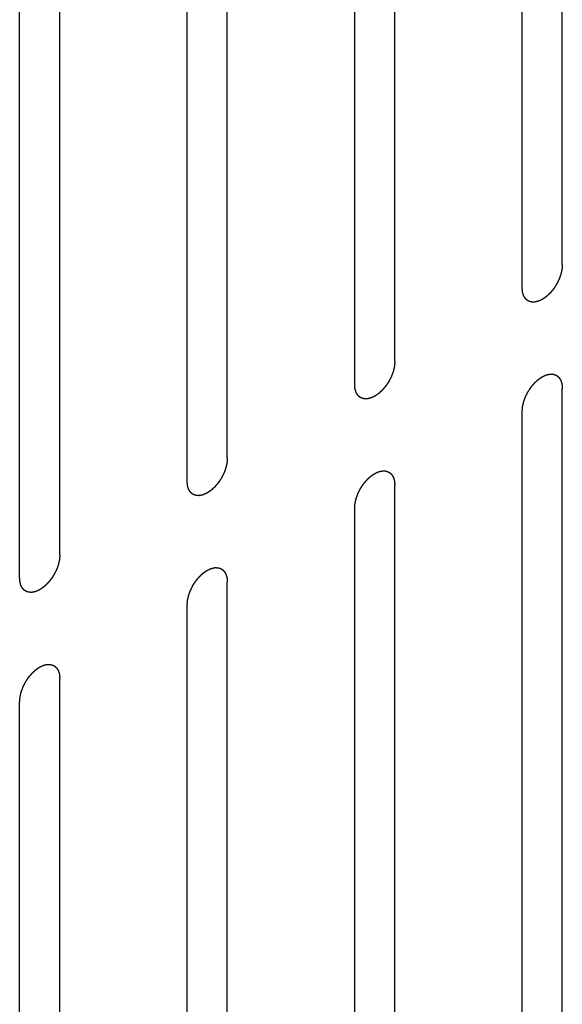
# Model space of a CAD drawing. Header units: inches. Extents: x 5 to 265, y 5 to 171.
# Tile 205 of 212: x 215.717 to 216.434, y 132.394 to 133.694. Entities that reach past the tile are written whole.
import ezdxf

# ---------------------------------------------------------------- set-up
doc = ezdxf.new("R2010")
doc.units = ezdxf.units.IN
doc.header["$LTSCALE"] = 14.96
doc.header["$MEASUREMENT"] = 0
doc.linetypes.add('HIDDEN', pattern=[0.2, 0.1, -0.1])
doc.layers.add('08_ALL_COSMETICS', color=7, linetype='CONTINUOUS')

msp = doc.modelspace()

# ---------------------------------------------------------------- linework, layer by layer
at = {"layer": '08_ALL_COSMETICS', "color": 7, "linetype": 'HIDDEN'}
for p, q in [((216.4339, 133.3704), (216.4339, 134.3298)), ((216.3809, 133.3398), (216.3809, 134.2992)), ((216.2126, 133.2427), (216.2126, 134.202)), ((216.1596, 133.212), (216.1596, 134.1714)), ((215.9913, 133.1149), (215.9913, 134.0743)), ((215.9383, 133.0843), (215.9383, 134.0436)), ((215.77, 132.9871), (215.77, 133.9465)), ((215.7169, 132.9565), (215.7169, 133.9159)), ((216.4339, 132.2477), (216.4339, 133.2071)), ((216.3809, 132.2171), (216.3809, 133.1765)), ((216.2126, 132.12), (216.2126, 133.0794)), ((216.1596, 132.0893), (216.1596, 133.0487)), ((215.9913, 131.9922), (215.9913, 132.9516)), ((215.9383, 131.9616), (215.9383, 132.921)), ((215.77, 131.8644), (215.77, 132.8238)), ((215.7169, 131.8338), (215.7169, 132.7932))]:
    msp.add_line(p, q, dxfattribs=at)
for points in [[(216.4339, 133.3704), (216.4339, 133.3699), (216.4338, 133.3689), (216.4337, 133.3673), (216.4336, 133.366), (216.4335, 133.3651), (216.4335, 133.3646), (216.4335, 133.3642), (216.4333, 133.3638), (216.4332, 133.3632), (216.433, 133.3623), (216.4327, 133.3609), (216.4324, 133.3595), (216.4322, 133.3586), (216.432, 133.358), (216.432, 133.3576), (216.4318, 133.3572), (216.4316, 133.3566), (216.4312, 133.3557), (216.4307, 133.3543), (216.4302, 133.3529), (216.4299, 133.3519), (216.4297, 133.3514), (216.4295, 133.3509), (216.4293, 133.3505), (216.429, 133.35), (216.4285, 133.349), (216.4279, 133.3476), (216.4272, 133.3462), (216.4267, 133.3453), (216.4264, 133.3447), (216.4262, 133.3443), (216.4259, 133.3439), (216.4256, 133.3434), (216.425, 133.3425), (216.4242, 133.3413), (216.4233, 133.34), (216.4228, 133.3391), (216.4224, 133.3386), (216.4222, 133.3382), (216.4219, 133.3379), (216.4215, 133.3374), (216.4209, 133.3366), (216.4199, 133.3355), (216.419, 133.3343), (216.4183, 133.3335), (216.4179, 133.3331), (216.4176, 133.3327), (216.4173, 133.3325), (216.4169, 133.3321), (216.4162, 133.3314), (216.4151, 133.3304), (216.4141, 133.3295), (216.4134, 133.3288), (216.413, 133.3284), (216.4127, 133.3281), (216.4123, 133.3279), (216.4119, 133.3276), (216.4111, 133.3271), (216.4101, 133.3263), (216.409, 133.3256), (216.4082, 133.325), (216.4078, 133.3247), (216.4074, 133.3245), (216.4071, 133.3244), (216.4067, 133.3242), (216.4059, 133.3238), (216.4049, 133.3233), (216.4038, 133.3228), (216.403, 133.3225), (216.4026, 133.3223), (216.4023, 133.3221), (216.402, 133.3221), (216.4016, 133.322), (216.4008, 133.3218), (216.3998, 133.3216), (216.3988, 133.3213), (216.398, 133.3211), (216.3976, 133.3211), (216.3973, 133.321), (216.397, 133.321), (216.3967, 133.321), (216.396, 133.321), (216.395, 133.3211), (216.3941, 133.3211), (216.3934, 133.3211), (216.393, 133.3211), (216.3927, 133.3211), (216.3925, 133.3213), (216.3922, 133.3214), (216.3916, 133.3216), (216.3907, 133.3219), (216.3899, 133.3222), (216.3893, 133.3224), (216.3889, 133.3226), (216.3887, 133.3226), (216.3885, 133.3228), (216.3882, 133.323), (216.3877, 133.3234), (216.387, 133.324), (216.3864, 133.3246), (216.3859, 133.325), (216.3856, 133.3252), (216.3854, 133.3254), (216.3852, 133.3256), (216.385, 133.3259), (216.3847, 133.3265), (216.3842, 133.3273), (216.3837, 133.3281), (216.3833, 133.3287), (216.3831, 133.329), (216.3829, 133.3292), (216.3829, 133.3295), (216.3827, 133.3299), (216.3825, 133.3306), (216.3822, 133.3316), (216.3819, 133.3327), (216.3817, 133.3334), (216.3815, 133.3338), (216.3814, 133.3341), (216.3814, 133.3344), (216.3814, 133.3349), (216.3813, 133.3357), (216.3812, 133.3369), (216.381, 133.3384), (216.381, 133.3393), (216.3809, 133.3398)], [(216.2126, 133.2427), (216.2126, 133.2421), (216.2125, 133.2411), (216.2124, 133.2395), (216.2123, 133.2382), (216.2122, 133.2373), (216.2121, 133.2368), (216.2121, 133.2364), (216.212, 133.236), (216.2119, 133.2355), (216.2117, 133.2345), (216.2114, 133.2331), (216.2111, 133.2318), (216.2108, 133.2308), (216.2107, 133.2302), (216.2106, 133.2298), (216.2105, 133.2294), (216.2103, 133.2289), (216.2099, 133.2279), (216.2094, 133.2265), (216.2089, 133.2251), (216.2086, 133.2241), (216.2083, 133.2236), (216.2082, 133.2232), (216.208, 133.2227), (216.2077, 133.2222), (216.2072, 133.2212), (216.2065, 133.2198), (216.2058, 133.2185), (216.2053, 133.2175), (216.2051, 133.2169), (216.2049, 133.2165), (216.2046, 133.2161), (216.2043, 133.2156), (216.2037, 133.2147), (216.2029, 133.2135), (216.202, 133.2122), (216.2014, 133.2113), (216.2011, 133.2108), (216.2009, 133.2104), (216.2006, 133.2101), (216.2002, 133.2096), (216.1995, 133.2088), (216.1986, 133.2077), (216.1976, 133.2066), (216.197, 133.2058), (216.1966, 133.2053), (216.1963, 133.2049), (216.196, 133.2047), (216.1956, 133.2043), (216.1949, 133.2036), (216.1938, 133.2027), (216.1928, 133.2017), (216.1921, 133.201), (216.1917, 133.2007), (216.1914, 133.2003), (216.191, 133.2001), (216.1906, 133.1998), (216.1898, 133.1993), (216.1887, 133.1985), (216.1876, 133.1978), (216.1869, 133.1973), (216.1864, 133.197), (216.1861, 133.1967), (216.1858, 133.1966), (216.1854, 133.1964), (216.1846, 133.196), (216.1835, 133.1955), (216.1825, 133.195), (216.1817, 133.1947), (216.1813, 133.1945), (216.181, 133.1943), (216.1806, 133.1943), (216.1802, 133.1942), (216.1795, 133.194), (216.1785, 133.1938), (216.1775, 133.1935), (216.1767, 133.1934), (216.1763, 133.1933), (216.176, 133.1932), (216.1757, 133.1932), (216.1753, 133.1932), (216.1747, 133.1933), (216.1737, 133.1933), (216.1728, 133.1933), (216.1721, 133.1933), (216.1717, 133.1934), (216.1714, 133.1933), (216.1712, 133.1935), (216.1708, 133.1936), (216.1702, 133.1938), (216.1694, 133.1941), (216.1685, 133.1944), (216.168, 133.1946), (216.1676, 133.1948), (216.1673, 133.1948), (216.1672, 133.195), (216.1669, 133.1953), (216.1664, 133.1957), (216.1657, 133.1962), (216.165, 133.1968), (216.1646, 133.1972), (216.1643, 133.1974), (216.1641, 133.1976), (216.1639, 133.1978), (216.1637, 133.1982), (216.1634, 133.1987), (216.1629, 133.1995), (216.1623, 133.2003), (216.162, 133.2009), (216.1618, 133.2012), (216.1616, 133.2014), (216.1615, 133.2018), (216.1614, 133.2022), (216.1612, 133.2029), (216.1609, 133.2039), (216.1606, 133.2049), (216.1603, 133.2056), (216.1602, 133.206), (216.1601, 133.2063), (216.1601, 133.2067), (216.16, 133.2071), (216.16, 133.208), (216.1599, 133.2092), (216.1597, 133.2106), (216.1596, 133.2116), (216.1596, 133.212)], [(216.3809, 133.1765), (216.381, 133.177), (216.381, 133.1781), (216.3812, 133.1796), (216.3813, 133.1809), (216.3813, 133.1818), (216.3814, 133.1824), (216.3814, 133.1828), (216.3815, 133.1832), (216.3816, 133.1837), (216.3819, 133.1847), (216.3822, 133.186), (216.3825, 133.1874), (216.3827, 133.1884), (216.3828, 133.1889), (216.3829, 133.1893), (216.3831, 133.1898), (216.3833, 133.1903), (216.3836, 133.1913), (216.3841, 133.1927), (216.3846, 133.1941), (216.385, 133.195), (216.3852, 133.1956), (216.3853, 133.196), (216.3856, 133.1964), (216.3858, 133.197), (216.3863, 133.198), (216.387, 133.1993), (216.3877, 133.2007), (216.3882, 133.2017), (216.3885, 133.2022), (216.3887, 133.2027), (216.3889, 133.203), (216.3893, 133.2035), (216.3899, 133.2044), (216.3907, 133.2057), (216.3915, 133.207), (216.3921, 133.2079), (216.3924, 133.2084), (216.3927, 133.2088), (216.393, 133.2091), (216.3933, 133.2096), (216.394, 133.2103), (216.395, 133.2115), (216.3959, 133.2126), (216.3966, 133.2134), (216.397, 133.2139), (216.3972, 133.2142), (216.3976, 133.2145), (216.398, 133.2149), (216.3987, 133.2156), (216.3997, 133.2165), (216.4007, 133.2175), (216.4015, 133.2181), (216.4019, 133.2185), (216.4022, 133.2188), (216.4025, 133.219), (216.403, 133.2193), (216.4037, 133.2199), (216.4048, 133.2206), (216.4059, 133.2214), (216.4067, 133.2219), (216.4071, 133.2222), (216.4074, 133.2225), (216.4078, 133.2226), (216.4082, 133.2228), (216.4089, 133.2231), (216.41, 133.2236), (216.4111, 133.2241), (216.4118, 133.2245), (216.4123, 133.2247), (216.4126, 133.2249), (216.4129, 133.2249), (216.4133, 133.225), (216.414, 133.2252), (216.4151, 133.2254), (216.4161, 133.2256), (216.4168, 133.2258), (216.4172, 133.2259), (216.4175, 133.226), (216.4178, 133.226), (216.4182, 133.2259), (216.4189, 133.2259), (216.4198, 133.2259), (216.4208, 133.2258), (216.4214, 133.2258), (216.4218, 133.2258), (216.4221, 133.2258), (216.4224, 133.2257), (216.4227, 133.2256), (216.4233, 133.2254), (216.4241, 133.2251), (216.425, 133.2247), (216.4256, 133.2245), (216.4259, 133.2244), (216.4262, 133.2243), (216.4264, 133.2241), (216.4267, 133.2239), (216.4271, 133.2235), (216.4278, 133.2229), (216.4285, 133.2224), (216.429, 133.222), (216.4293, 133.2217), (216.4295, 133.2216), (216.4296, 133.2213), (216.4298, 133.221), (216.4302, 133.2205), (216.4307, 133.2197), (216.4312, 133.2189), (216.4316, 133.2183), (216.4318, 133.218), (216.4319, 133.2177), (216.432, 133.2174), (216.4321, 133.217), (216.4324, 133.2163), (216.4327, 133.2153), (216.433, 133.2143), (216.4332, 133.2136), (216.4333, 133.2132), (216.4334, 133.2129), (216.4335, 133.2125), (216.4335, 133.2121), (216.4336, 133.2112), (216.4337, 133.21), (216.4338, 133.2086), (216.4339, 133.2076), (216.4339, 133.2071)], [(215.9913, 133.1149), (215.9913, 133.1144), (215.9912, 133.1133), (215.9911, 133.1118), (215.9909, 133.1105), (215.9909, 133.1095), (215.9908, 133.109), (215.9908, 133.1086), (215.9907, 133.1082), (215.9906, 133.1077), (215.9904, 133.1067), (215.9901, 133.1053), (215.9897, 133.104), (215.9895, 133.103), (215.9894, 133.1025), (215.9893, 133.1021), (215.9891, 133.1016), (215.9889, 133.1011), (215.9886, 133.1001), (215.9881, 133.0987), (215.9876, 133.0973), (215.9872, 133.0963), (215.987, 133.0958), (215.9869, 133.0954), (215.9867, 133.095), (215.9864, 133.0944), (215.9859, 133.0934), (215.9852, 133.0921), (215.9845, 133.0907), (215.984, 133.0897), (215.9837, 133.0892), (215.9835, 133.0887), (215.9833, 133.0884), (215.983, 133.0879), (215.9824, 133.087), (215.9815, 133.0857), (215.9807, 133.0844), (215.9801, 133.0835), (215.9798, 133.083), (215.9795, 133.0826), (215.9792, 133.0823), (215.9789, 133.0818), (215.9782, 133.081), (215.9773, 133.0799), (215.9763, 133.0788), (215.9756, 133.078), (215.9753, 133.0775), (215.975, 133.0772), (215.9747, 133.0769), (215.9743, 133.0765), (215.9735, 133.0758), (215.9725, 133.0749), (215.9715, 133.0739), (215.9707, 133.0732), (215.9703, 133.0729), (215.97, 133.0726), (215.9697, 133.0724), (215.9693, 133.072), (215.9685, 133.0715), (215.9674, 133.0708), (215.9663, 133.07), (215.9655, 133.0695), (215.9651, 133.0692), (215.9648, 133.0689), (215.9645, 133.0688), (215.964, 133.0686), (215.9633, 133.0683), (215.9622, 133.0678), (215.9611, 133.0673), (215.9604, 133.0669), (215.96, 133.0667), (215.9596, 133.0665), (215.9593, 133.0665), (215.9589, 133.0664), (215.9582, 133.0662), (215.9572, 133.066), (215.9561, 133.0658), (215.9554, 133.0656), (215.955, 133.0655), (215.9547, 133.0654), (215.9544, 133.0654), (215.954, 133.0654), (215.9533, 133.0655), (215.9524, 133.0655), (215.9514, 133.0655), (215.9508, 133.0656), (215.9504, 133.0656), (215.9501, 133.0656), (215.9499, 133.0657), (215.9495, 133.0658), (215.9489, 133.066), (215.9481, 133.0663), (215.9472, 133.0667), (215.9466, 133.0669), (215.9463, 133.067), (215.946, 133.0671), (215.9458, 133.0673), (215.9456, 133.0675), (215.9451, 133.0679), (215.9444, 133.0685), (215.9437, 133.069), (215.9432, 133.0694), (215.943, 133.0696), (215.9427, 133.0698), (215.9426, 133.0701), (215.9424, 133.0704), (215.942, 133.0709), (215.9415, 133.0717), (215.941, 133.0725), (215.9407, 133.0731), (215.9405, 133.0734), (215.9403, 133.0736), (215.9402, 133.074), (215.9401, 133.0744), (215.9399, 133.0751), (215.9395, 133.0761), (215.9392, 133.0771), (215.939, 133.0778), (215.9389, 133.0782), (215.9388, 133.0785), (215.9388, 133.0789), (215.9387, 133.0793), (215.9386, 133.0802), (215.9385, 133.0814), (215.9384, 133.0828), (215.9383, 133.0838), (215.9383, 133.0843)], [(216.1596, 133.0487), (216.1596, 133.0493), (216.1597, 133.0503), (216.1598, 133.0519), (216.16, 133.0532), (216.16, 133.0541), (216.1601, 133.0546), (216.1601, 133.055), (216.1602, 133.0554), (216.1603, 133.0559), (216.1605, 133.0569), (216.1608, 133.0583), (216.1612, 133.0596), (216.1614, 133.0606), (216.1615, 133.0612), (216.1616, 133.0616), (216.1617, 133.062), (216.1619, 133.0625), (216.1623, 133.0635), (216.1628, 133.0649), (216.1633, 133.0663), (216.1637, 133.0673), (216.1639, 133.0678), (216.164, 133.0682), (216.1642, 133.0687), (216.1645, 133.0692), (216.165, 133.0702), (216.1657, 133.0716), (216.1664, 133.0729), (216.1669, 133.0739), (216.1672, 133.0745), (216.1673, 133.0749), (216.1676, 133.0753), (216.1679, 133.0758), (216.1685, 133.0767), (216.1694, 133.0779), (216.1702, 133.0792), (216.1708, 133.0801), (216.1711, 133.0806), (216.1713, 133.081), (216.1716, 133.0813), (216.172, 133.0818), (216.1727, 133.0826), (216.1736, 133.0837), (216.1746, 133.0848), (216.1753, 133.0856), (216.1756, 133.0861), (216.1759, 133.0864), (216.1762, 133.0867), (216.1766, 133.0871), (216.1774, 133.0878), (216.1784, 133.0887), (216.1794, 133.0897), (216.1801, 133.0904), (216.1806, 133.0907), (216.1809, 133.0911), (216.1812, 133.0913), (216.1816, 133.0916), (216.1824, 133.0921), (216.1835, 133.0929), (216.1846, 133.0936), (216.1853, 133.0941), (216.1858, 133.0944), (216.1861, 133.0947), (216.1864, 133.0948), (216.1869, 133.095), (216.1876, 133.0954), (216.1887, 133.0959), (216.1898, 133.0964), (216.1905, 133.0967), (216.1909, 133.0969), (216.1913, 133.0971), (216.1916, 133.0971), (216.192, 133.0972), (216.1927, 133.0974), (216.1937, 133.0976), (216.1948, 133.0979), (216.1955, 133.098), (216.1959, 133.0981), (216.1962, 133.0982), (216.1965, 133.0982), (216.1969, 133.0982), (216.1975, 133.0981), (216.1985, 133.0981), (216.1994, 133.0981), (216.2001, 133.0981), (216.2005, 133.098), (216.2008, 133.098), (216.201, 133.0979), (216.2014, 133.0978), (216.202, 133.0976), (216.2028, 133.0973), (216.2037, 133.097), (216.2043, 133.0967), (216.2046, 133.0966), (216.2049, 133.0965), (216.2051, 133.0963), (216.2053, 133.0961), (216.2058, 133.0957), (216.2065, 133.0952), (216.2072, 133.0946), (216.2077, 133.0942), (216.2079, 133.094), (216.2082, 133.0938), (216.2083, 133.0936), (216.2085, 133.0932), (216.2089, 133.0927), (216.2094, 133.0919), (216.2099, 133.0911), (216.2102, 133.0905), (216.2104, 133.0902), (216.2106, 133.09), (216.2107, 133.0896), (216.2108, 133.0892), (216.211, 133.0885), (216.2113, 133.0875), (216.2117, 133.0865), (216.2119, 133.0858), (216.212, 133.0854), (216.2121, 133.0851), (216.2121, 133.0847), (216.2122, 133.0843), (216.2123, 133.0834), (216.2124, 133.0822), (216.2125, 133.0808), (216.2126, 133.0798), (216.2126, 133.0794)], [(215.77, 132.9871), (215.7699, 132.9866), (215.7699, 132.9855), (215.7697, 132.984), (215.7696, 132.9827), (215.7695, 132.9818), (215.7695, 132.9812), (215.7695, 132.9809), (215.7694, 132.9804), (215.7693, 132.9799), (215.769, 132.9789), (215.7687, 132.9776), (215.7684, 132.9762), (215.7682, 132.9752), (215.7681, 132.9747), (215.768, 132.9743), (215.7678, 132.9739), (215.7676, 132.9733), (215.7673, 132.9723), (215.7668, 132.9709), (215.7663, 132.9695), (215.7659, 132.9686), (215.7657, 132.968), (215.7656, 132.9676), (215.7653, 132.9672), (215.7651, 132.9666), (215.7646, 132.9657), (215.7639, 132.9643), (215.7632, 132.9629), (215.7627, 132.9619), (215.7624, 132.9614), (215.7622, 132.961), (215.762, 132.9606), (215.7616, 132.9601), (215.761, 132.9592), (215.7602, 132.9579), (215.7594, 132.9566), (215.7588, 132.9557), (215.7585, 132.9552), (215.7582, 132.9548), (215.7579, 132.9545), (215.7575, 132.9541), (215.7569, 132.9533), (215.7559, 132.9521), (215.755, 132.951), (215.7543, 132.9502), (215.7539, 132.9497), (215.7537, 132.9494), (215.7533, 132.9491), (215.7529, 132.9487), (215.7522, 132.9481), (215.7512, 132.9471), (215.7501, 132.9461), (215.7494, 132.9455), (215.749, 132.9451), (215.7487, 132.9448), (215.7484, 132.9446), (215.7479, 132.9443), (215.7472, 132.9437), (215.7461, 132.943), (215.745, 132.9422), (215.7442, 132.9417), (215.7438, 132.9414), (215.7435, 132.9411), (215.7431, 132.941), (215.7427, 132.9408), (215.742, 132.9405), (215.7409, 132.94), (215.7398, 132.9395), (215.7391, 132.9391), (215.7386, 132.9389), (215.7383, 132.9388), (215.738, 132.9387), (215.7376, 132.9386), (215.7369, 132.9384), (215.7358, 132.9382), (215.7348, 132.938), (215.7341, 132.9378), (215.7337, 132.9377), (215.7334, 132.9376), (215.7331, 132.9377), (215.7327, 132.9377), (215.732, 132.9377), (215.7311, 132.9377), (215.7301, 132.9378), (215.7295, 132.9378), (215.7291, 132.9378), (215.7288, 132.9378), (215.7285, 132.9379), (215.7282, 132.938), (215.7276, 132.9383), (215.7267, 132.9386), (215.7259, 132.9389), (215.7253, 132.9391), (215.725, 132.9392), (215.7247, 132.9393), (215.7245, 132.9395), (215.7242, 132.9397), (215.7238, 132.9401), (215.7231, 132.9407), (215.7224, 132.9412), (215.7219, 132.9416), (215.7216, 132.9419), (215.7214, 132.942), (215.7213, 132.9423), (215.7211, 132.9426), (215.7207, 132.9432), (215.7202, 132.944), (215.7197, 132.9448), (215.7193, 132.9453), (215.7191, 132.9457), (215.719, 132.9459), (215.7189, 132.9462), (215.7188, 132.9466), (215.7185, 132.9473), (215.7182, 132.9483), (215.7179, 132.9493), (215.7177, 132.95), (215.7176, 132.9504), (215.7175, 132.9507), (215.7174, 132.9511), (215.7174, 132.9516), (215.7173, 132.9524), (215.7172, 132.9536), (215.7171, 132.955), (215.717, 132.956), (215.7169, 132.9565)], [(215.9383, 132.921), (215.9383, 132.9215), (215.9384, 132.9225), (215.9385, 132.9241), (215.9386, 132.9254), (215.9387, 132.9263), (215.9387, 132.9268), (215.9388, 132.9272), (215.9389, 132.9276), (215.939, 132.9282), (215.9392, 132.9291), (215.9395, 132.9305), (215.9398, 132.9319), (215.94, 132.9328), (215.9402, 132.9334), (215.9403, 132.9338), (215.9404, 132.9342), (215.9406, 132.9348), (215.941, 132.9357), (215.9415, 132.9371), (215.942, 132.9385), (215.9423, 132.9395), (215.9426, 132.94), (215.9427, 132.9405), (215.9429, 132.9409), (215.9432, 132.9414), (215.9437, 132.9424), (215.9444, 132.9438), (215.9451, 132.9452), (215.9455, 132.9461), (215.9458, 132.9467), (215.946, 132.9471), (215.9463, 132.9475), (215.9466, 132.948), (215.9472, 132.9489), (215.948, 132.9501), (215.9489, 132.9514), (215.9494, 132.9523), (215.9498, 132.9528), (215.95, 132.9532), (215.9503, 132.9535), (215.9507, 132.954), (215.9514, 132.9548), (215.9523, 132.9559), (215.9533, 132.9571), (215.9539, 132.9579), (215.9543, 132.9583), (215.9546, 132.9587), (215.9549, 132.9589), (215.9553, 132.9593), (215.956, 132.96), (215.9571, 132.961), (215.9581, 132.9619), (215.9588, 132.9626), (215.9592, 132.963), (215.9595, 132.9633), (215.9599, 132.9635), (215.9603, 132.9638), (215.9611, 132.9643), (215.9622, 132.9651), (215.9633, 132.9658), (215.964, 132.9664), (215.9645, 132.9667), (215.9648, 132.9669), (215.9651, 132.967), (215.9655, 132.9672), (215.9663, 132.9676), (215.9674, 132.9681), (215.9684, 132.9686), (215.9692, 132.9689), (215.9696, 132.9691), (215.9699, 132.9693), (215.9702, 132.9693), (215.9707, 132.9694), (215.9714, 132.9696), (215.9724, 132.9698), (215.9734, 132.9701), (215.9742, 132.9702), (215.9746, 132.9703), (215.9749, 132.9704), (215.9752, 132.9704), (215.9756, 132.9704), (215.9762, 132.9704), (215.9772, 132.9703), (215.9781, 132.9703), (215.9788, 132.9703), (215.9792, 132.9702), (215.9795, 132.9703), (215.9797, 132.9701), (215.9801, 132.97), (215.9806, 132.9698), (215.9815, 132.9695), (215.9823, 132.9692), (215.9829, 132.969), (215.9833, 132.9688), (215.9835, 132.9688), (215.9837, 132.9686), (215.984, 132.9683), (215.9845, 132.9679), (215.9852, 132.9674), (215.9859, 132.9668), (215.9863, 132.9664), (215.9866, 132.9662), (215.9868, 132.966), (215.987, 132.9658), (215.9872, 132.9655), (215.9875, 132.9649), (215.988, 132.9641), (215.9886, 132.9633), (215.9889, 132.9627), (215.9891, 132.9624), (215.9893, 132.9622), (215.9894, 132.9619), (215.9895, 132.9615), (215.9897, 132.9608), (215.99, 132.9597), (215.9903, 132.9587), (215.9906, 132.958), (215.9907, 132.9576), (215.9908, 132.9573), (215.9908, 132.957), (215.9909, 132.9565), (215.9909, 132.9556), (215.991, 132.9545), (215.9912, 132.953), (215.9913, 132.9521), (215.9913, 132.9516)], [(215.7169, 132.7932), (215.717, 132.7937), (215.7171, 132.7947), (215.7172, 132.7963), (215.7173, 132.7976), (215.7174, 132.7985), (215.7174, 132.799), (215.7174, 132.7994), (215.7175, 132.7998), (215.7177, 132.8004), (215.7179, 132.8013), (215.7182, 132.8027), (215.7185, 132.8041), (215.7187, 132.805), (215.7189, 132.8056), (215.7189, 132.806), (215.7191, 132.8064), (215.7193, 132.807), (215.7197, 132.8079), (215.7202, 132.8093), (215.7207, 132.8107), (215.721, 132.8117), (215.7212, 132.8123), (215.7214, 132.8127), (215.7216, 132.8131), (215.7219, 132.8136), (215.7224, 132.8146), (215.723, 132.816), (215.7237, 132.8174), (215.7242, 132.8183), (215.7245, 132.8189), (215.7247, 132.8193), (215.725, 132.8197), (215.7253, 132.8202), (215.7259, 132.8211), (215.7267, 132.8224), (215.7275, 132.8236), (215.7281, 132.8245), (215.7285, 132.825), (215.7287, 132.8254), (215.729, 132.8258), (215.7294, 132.8262), (215.73, 132.827), (215.731, 132.8281), (215.7319, 132.8293), (215.7326, 132.8301), (215.733, 132.8305), (215.7333, 132.8309), (215.7336, 132.8312), (215.734, 132.8315), (215.7347, 132.8322), (215.7357, 132.8332), (215.7368, 132.8341), (215.7375, 132.8348), (215.7379, 132.8352), (215.7382, 132.8355), (215.7385, 132.8357), (215.739, 132.836), (215.7398, 132.8365), (215.7408, 132.8373), (215.7419, 132.838), (215.7427, 132.8386), (215.7431, 132.8389), (215.7435, 132.8391), (215.7438, 132.8392), (215.7442, 132.8395), (215.745, 132.8398), (215.746, 132.8403), (215.7471, 132.8408), (215.7479, 132.8412), (215.7483, 132.8413), (215.7486, 132.8415), (215.7489, 132.8416), (215.7493, 132.8417), (215.7501, 132.8418), (215.7511, 132.8421), (215.7521, 132.8423), (215.7528, 132.8425), (215.7533, 132.8426), (215.7536, 132.8427), (215.7539, 132.8426), (215.7542, 132.8426), (215.7549, 132.8426), (215.7559, 132.8425), (215.7568, 132.8425), (215.7575, 132.8425), (215.7578, 132.8425), (215.7581, 132.8425), (215.7584, 132.8424), (215.7587, 132.8422), (215.7593, 132.842), (215.7602, 132.8417), (215.761, 132.8414), (215.7616, 132.8412), (215.762, 132.8411), (215.7622, 132.841), (215.7624, 132.8408), (215.7627, 132.8406), (215.7632, 132.8402), (215.7639, 132.8396), (215.7645, 132.839), (215.765, 132.8386), (215.7653, 132.8384), (215.7655, 132.8383), (215.7656, 132.838), (215.7659, 132.8377), (215.7662, 132.8371), (215.7667, 132.8363), (215.7672, 132.8355), (215.7676, 132.835), (215.7678, 132.8346), (215.768, 132.8344), (215.768, 132.8341), (215.7682, 132.8337), (215.7684, 132.833), (215.7687, 132.832), (215.769, 132.831), (215.7692, 132.8303), (215.7694, 132.8298), (215.7695, 132.8296), (215.7695, 132.8292), (215.7695, 132.8287), (215.7696, 132.8279), (215.7697, 132.8267), (215.7698, 132.8252), (215.7699, 132.8243), (215.77, 132.8238)]]:
    msp.add_open_spline(points, degree=3, knots=[0, 0, 0, 0, 0.015625, 0.03125, 0.046875, 0.054688, 0.058594, 0.0625, 0.066406, 0.070312, 0.078125, 0.09375, 0.109375, 0.117188, 0.121094, 0.125, 0.128906, 0.132812, 0.140625, 0.15625, 0.171875, 0.179688, 0.183594, 0.1875, 0.191406, 0.195312, 0.203125, 0.21875, 0.234375, 0.242188, 0.246094, 0.25, 0.253906, 0.257812, 0.265625, 0.28125, 0.296875, 0.304688, 0.308594, 0.3125, 0.316406, 0.320312, 0.328125, 0.34375, 0.359375, 0.367188, 0.371094, 0.375, 0.378906, 0.382812, 0.390625, 0.40625, 0.421875, 0.429688, 0.433594, 0.4375, 0.441406, 0.445312, 0.453125, 0.46875, 0.484375, 0.492188, 0.496094, 0.5, 0.503906, 0.507812, 0.515625, 0.53125, 0.546875, 0.554688, 0.558594, 0.5625, 0.566406, 0.570312, 0.578125, 0.59375, 0.609375, 0.617188, 0.621094, 0.625, 0.628906, 0.632812, 0.640625, 0.65625, 0.671875, 0.679688, 0.683594, 0.6875, 0.691406, 0.695312, 0.703125, 0.71875, 0.734375, 0.742188, 0.746094, 0.75, 0.753906, 0.757812, 0.765625, 0.78125, 0.796875, 0.804688, 0.808594, 0.8125, 0.816406, 0.820312, 0.828125, 0.84375, 0.859375, 0.867188, 0.871094, 0.875, 0.878906, 0.882812, 0.890625, 0.90625, 0.921875, 0.929688, 0.933594, 0.9375, 0.941406, 0.945312, 0.953125, 0.96875, 0.984375, 1, 1, 1, 1], dxfattribs=at)

doc.saveas('drawing.dxf')
